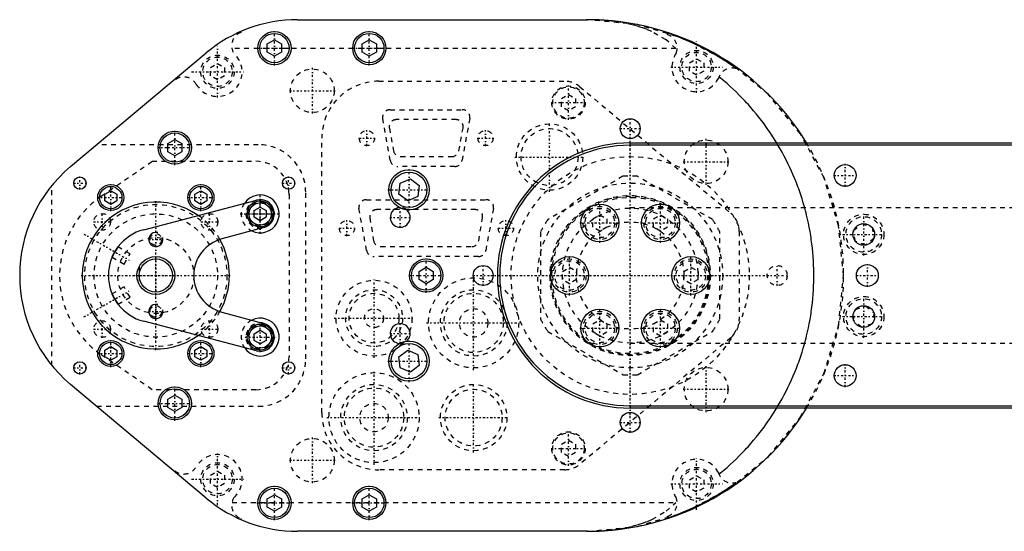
# Model space of a CAD drawing. Extents: x -254 to 209, y -54 to 54.
# Tile 1 of 2: x -254 to -46, y -54 to 54. Entities that reach past the tile are written whole.
import ezdxf

# ---------------------------------------------------------------- set-up
doc = ezdxf.new("R2010")
doc.units = 0
doc.linetypes.add('CENTER', pattern=[1.5, 0.45, -0.5, 0.05, -0.5])
doc.linetypes.add('DASHED', pattern=[2, 1, -1])
for name, color, linetype in [('AM_0', 7, 'CONTINUOUS'), ('AM_10', 7, 'CONTINUOUS'), ('AM_3', 7, 'DASHED'), ('AM_7', 7, 'CENTER')]:
    doc.layers.add(name, color=color, linetype=linetype)

msp = doc.modelspace()

# ---------------------------------------------------------------- linework, layer by layer
at = {"layer": 'AM_0', "color": 7, "linetype": 'CONTINUOUS'}
for p, q in [((-195.1, 54), (-134, 54)), ((-201.5, 48.87), (-200, 49.73)), ((-201.5, 47.13), (-201.5, 48.87)), ((-200, 49.73), (-198.5, 48.87)), ((-198.5, 48.87), (-198.5, 47.13)), ((-181.5, 48.87), (-180, 49.73)), ((-181.5, 47.13), (-181.5, 48.87)), ((-180, 49.73), (-178.5, 48.87)), ((-178.5, 48.87), (-178.5, 47.13)), ((-242.98, 22.98), (-214.38, 46.98)), ((-200, 46.27), (-201.5, 47.13)), ((-198.5, 47.13), (-200, 46.27)), ((-180, 46.27), (-181.5, 47.13)), ((-178.5, 47.13), (-180, 46.27)), ((-222.5, 27.87), (-221, 28.73)), ((-222.5, 26.13), (-222.5, 27.87)), ((-221, 28.73), (-219.5, 27.87)), ((-219.5, 27.87), (-219.5, 26.13)), ((-125, 28), (-30.63, 28)), ((-125, 27.5), (-125, 28)), ((-31.08, 27.5), (-125, 27.5)), ((-221, 25.27), (-222.5, 26.13)), ((-219.5, 26.13), (-221, 25.27)), ((-173.74, 17.18), (-173.46, 19.47)), ((-173.46, 19.47), (-171.33, 20.37)), ((-171.33, 20.37), (-169.49, 18.98)), ((-169.49, 18.98), (-169.77, 16.69)), ((-235.75, 17.18), (-234.5, 17.9)), ((-235.75, 15.73), (-235.75, 17.18)), ((-234.5, 17.9), (-233.25, 17.18)), ((-233.25, 17.18), (-233.25, 15.73)), ((-216.75, 17.18), (-215.5, 17.9)), ((-216.75, 15.73), (-216.75, 17.18)), ((-215.5, 17.9), (-214.25, 17.18)), ((-214.25, 17.18), (-214.25, 15.73)), ((-171.9, 15.79), (-173.74, 17.18)), ((-169.77, 16.69), (-171.9, 15.79)), ((-234.5, 15.01), (-235.75, 15.73)), ((-233.25, 15.73), (-234.5, 15.01)), ((-227.53, 9.67), (-203.76, 15.9)), ((-215.5, 15.01), (-216.75, 15.73)), ((-214.25, 15.73), (-215.5, 15.01)), ((-204.25, 13.72), (-203, 14.44)), ((-204.25, 12.28), (-204.25, 13.72)), ((-203, 14.44), (-201.75, 13.72)), ((-201.75, 13.72), (-201.75, 12.28)), ((-203, 11.56), (-204.25, 12.28)), ((-201.75, 12.28), (-203, 11.56)), ((-202.22, 10.1), (-211.07, 7.73)), ((-169.5, 0.87), (-168, 1.73)), ((-169.5, -0.87), (-169.5, 0.87)), ((-168, 1.73), (-166.5, 0.87)), ((-166.5, 0.87), (-166.5, -0.87)), ((-168, -1.73), (-169.5, -0.87)), ((-166.5, -0.87), (-168, -1.73)), ((-232.97, -6.04), (-233.02, -5.97)), ((-211.07, -7.73), (-202.22, -10.1)), ((-203.76, -15.9), (-227.53, -9.67)), ((-204.25, -12.28), (-203, -11.56)), ((-204.25, -13.72), (-204.25, -12.28)), ((-203, -11.56), (-201.75, -12.28)), ((-201.75, -12.28), (-201.75, -13.72)), ((-203, -14.44), (-204.25, -13.72)), ((-201.75, -13.72), (-203, -14.44)), ((-235.75, -15.73), (-234.5, -15.01)), ((-235.75, -17.18), (-235.75, -15.73)), ((-234.5, -15.01), (-233.25, -15.73)), ((-233.25, -15.73), (-233.25, -17.18)), ((-216.75, -15.73), (-215.5, -15.01)), ((-216.75, -17.18), (-216.75, -15.73)), ((-215.5, -15.01), (-214.25, -15.73)), ((-214.25, -15.73), (-214.25, -17.18)), ((-173.74, -17.18), (-171.9, -15.79)), ((-171.9, -15.79), (-169.77, -16.69)), ((-234.5, -17.9), (-235.75, -17.18)), ((-233.25, -17.18), (-234.5, -17.9)), ((-215.5, -17.9), (-216.75, -17.18)), ((-214.25, -17.18), (-215.5, -17.9)), ((-173.46, -19.47), (-173.74, -17.18)), ((-169.77, -16.69), (-169.49, -18.98)), ((-171.33, -20.37), (-173.46, -19.47)), ((-169.49, -18.98), (-171.33, -20.37)), ((-214.38, -46.98), (-242.98, -22.98)), ((-222.5, -26.13), (-221, -25.27)), ((-222.5, -27.87), (-222.5, -26.13)), ((-221, -25.27), (-219.5, -26.13)), ((-219.5, -26.13), (-219.5, -27.87)), ((-221, -28.73), (-222.5, -27.87)), ((-219.5, -27.87), (-221, -28.73)), ((-125, -27.5), (-31.08, -27.5)), ((-125, -27.5), (-125, -28)), ((-30.63, -28), (-125, -28)), ((-201.5, -47.13), (-200, -46.27)), ((-201.5, -48.87), (-201.5, -47.13)), ((-200, -46.27), (-198.5, -47.13)), ((-198.5, -47.13), (-198.5, -48.87)), ((-181.5, -47.13), (-180, -46.27)), ((-181.5, -48.87), (-181.5, -47.13)), ((-180, -46.27), (-178.5, -47.13)), ((-178.5, -47.13), (-178.5, -48.87)), ((-200, -49.73), (-201.5, -48.87)), ((-198.5, -48.87), (-200, -49.73)), ((-180, -49.73), (-181.5, -48.87)), ((-178.5, -48.87), (-180, -49.73)), ((-134, -54), (-195.1, -54))]:
    msp.add_line(p, q, dxfattribs=at)
for points in [[(-234.22, 3.88, 0), (-234.22, 3.88, 0), (-234.22, 3.88, 0), (-234.22, 3.88, 0), (-234.22, 3.88, 0), (-234.21, 3.88, 0), (-234.21, 3.89, 0), (-234.21, 3.89, 0), (-234.21, 3.9, 0), (-234.21, 3.91, 0), (-234.2, 3.91, 0), (-234.2, 3.92, 0), (-234.2, 3.92, 0), (-234.19, 3.93, 0), (-234.19, 3.94, 0), (-234.19, 3.95, 0), (-234.18, 3.97, 0), (-234.17, 3.98, 0), (-234.17, 3.99, 0), (-234.17, 3.99, 0), (-234.16, 4.01, 0), (-234.15, 4.03, 0), (-234.15, 4.03, 0), (-234.15, 4.04, 0), (-234.14, 4.06, 0), (-234.13, 4.08, 0), (-234.13, 4.09, 0), (-234.12, 4.1, 0), (-234.11, 4.12, 0), (-234.1, 4.14, 0), (-234.09, 4.16, 0), (-234.08, 4.18, 0), (-234.07, 4.2, 0), (-234.07, 4.21, 0), (-234.06, 4.23, 0), (-234.05, 4.25, 0), (-234.04, 4.27, 0), (-234.03, 4.3, 0), (-234.02, 4.32, 0), (-234, 4.35, 0), (-234, 4.36, 0), (-233.99, 4.38, 0), (-233.98, 4.4, 0), (-233.96, 4.43, 0), (-233.95, 4.46, 0), (-233.94, 4.49, 0), (-233.92, 4.52, 0), (-233.91, 4.53, 0), (-233.91, 4.55, 0), (-233.89, 4.58, 0), (-233.87, 4.61, 0), (-233.86, 4.64, 0), (-233.84, 4.67, 0), (-233.82, 4.7, 0), (-233.82, 4.72, 0), (-233.81, 4.74, 0), (-233.79, 4.77, 0), (-233.77, 4.8, 0), (-233.76, 4.83, 0), (-233.74, 4.86, 0), (-233.72, 4.89, 0), (-233.71, 4.91, 0), (-233.7, 4.92, 0), (-233.69, 4.95, 0), (-233.67, 4.98, 0), (-233.66, 5, 0), (-233.65, 5.02, 0), (-233.63, 5.05, 0), (-233.62, 5.08, 0), (-233.61, 5.09, 0), (-233.6, 5.11, 0), (-233.58, 5.14, 0), (-233.56, 5.17, 0), (-233.54, 5.2, 0), (-233.52, 5.23, 0), (-233.5, 5.26, 0), (-233.5, 5.28, 0), (-233.49, 5.29, 0), (-233.47, 5.32, 0), (-233.45, 5.35, 0), (-233.43, 5.38, 0), (-233.41, 5.41, 0), (-233.39, 5.44, 0), (-233.38, 5.45, 0), (-233.37, 5.47, 0), (-233.36, 5.49, 0), (-233.34, 5.52, 0), (-233.32, 5.55, 0), (-233.3, 5.57, 0), (-233.29, 5.6, 0), (-233.28, 5.61, 0), (-233.27, 5.62, 0), (-233.25, 5.65, 0), (-233.24, 5.67, 0), (-233.22, 5.69, 0), (-233.21, 5.71, 0), (-233.19, 5.74, 0), (-233.18, 5.75, 0), (-233.18, 5.76, 0), (-233.16, 5.78, 0), (-233.15, 5.8, 0), (-233.14, 5.81, 0), (-233.12, 5.83, 0), (-233.11, 5.85, 0), (-233.1, 5.86, 0), (-233.1, 5.87, 0), (-233.09, 5.88, 0), (-233.07, 5.9, 0), (-233.07, 5.91, 0), (-233.06, 5.91, 0), (-233.05, 5.93, 0), (-233.04, 5.94, 0), (-233.04, 5.95, 0), (-233.03, 5.95, 0), (-233.02, 5.97, 0), (-233.02, 5.98, 0), (-233.01, 5.99, 0), (-233, 6, 0), (-233, 6.01, 0), (-232.99, 6.01, 0), (-232.99, 6.01, 0), (-232.98, 6.02, 0), (-232.98, 6.03, 0), (-232.98, 6.03, 0), (-232.97, 6.04, 0), (-232.97, 6.04, 0), (-232.97, 6.04, 0), (-232.97, 6.04, 0), (-232.97, 6.04, 0), (-232.97, 6.04, 0), (-232.97, 6.04, 0)], [(-233.18, -5.75, 0), (-233.19, -5.74, 0), (-233.2, -5.72, 0), (-233.21, -5.71, 0), (-233.22, -5.7, 0), (-233.22, -5.69, 0), (-233.24, -5.67, 0), (-233.25, -5.66, 0), (-233.26, -5.64, 0), (-233.27, -5.62, 0), (-233.28, -5.6, 0), (-233.29, -5.59, 0), (-233.3, -5.58, 0), (-233.31, -5.56, 0), (-233.32, -5.54, 0), (-233.34, -5.52, 0), (-233.35, -5.5, 0), (-233.36, -5.48, 0), (-233.37, -5.47, 0), (-233.38, -5.46, 0), (-233.39, -5.44, 0), (-233.4, -5.42, 0), (-233.41, -5.41, 0), (-233.42, -5.4, 0), (-233.43, -5.38, 0), (-233.45, -5.35, 0), (-233.45, -5.34, 0), (-233.46, -5.33, 0), (-233.47, -5.31, 0), (-233.49, -5.29, 0), (-233.5, -5.26, 0), (-233.52, -5.24, 0), (-233.53, -5.22, 0), (-233.54, -5.21, 0), (-233.54, -5.2, 0), (-233.56, -5.17, 0), (-233.57, -5.15, 0), (-233.59, -5.13, 0), (-233.6, -5.1, 0), (-233.61, -5.08, 0), (-233.62, -5.07, 0), (-233.63, -5.06, 0), (-233.64, -5.03, 0), (-233.65, -5.01, 0), (-233.67, -4.99, 0), (-233.68, -4.97, 0), (-233.69, -4.94, 0), (-233.7, -4.93, 0), (-233.71, -4.92, 0), (-233.72, -4.9, 0), (-233.73, -4.87, 0), (-233.75, -4.85, 0), (-233.76, -4.83, 0), (-233.77, -4.8, 0), (-233.78, -4.79, 0), (-233.78, -4.78, 0), (-233.8, -4.75, 0), (-233.81, -4.73, 0), (-233.82, -4.71, 0), (-233.84, -4.68, 0), (-233.85, -4.66, 0), (-233.85, -4.65, 0), (-233.86, -4.64, 0), (-233.87, -4.61, 0), (-233.88, -4.59, 0), (-233.89, -4.58, 0), (-233.9, -4.57, 0), (-233.91, -4.55, 0), (-233.92, -4.52, 0), (-233.92, -4.51, 0), (-233.93, -4.5, 0), (-233.94, -4.48, 0), (-233.95, -4.46, 0), (-233.96, -4.44, 0), (-233.97, -4.41, 0), (-233.98, -4.39, 0), (-233.99, -4.38, 0), (-233.99, -4.37, 0), (-234, -4.35, 0), (-234.01, -4.33, 0), (-234.02, -4.31, 0), (-234.03, -4.3, 0), (-234.04, -4.28, 0), (-234.04, -4.27, 0), (-234.05, -4.26, 0), (-234.06, -4.24, 0), (-234.06, -4.22, 0), (-234.07, -4.21, 0), (-234.08, -4.19, 0), (-234.09, -4.17, 0), (-234.09, -4.17, 0), (-234.09, -4.16, 0), (-234.1, -4.14, 0), (-234.11, -4.13, 0), (-234.12, -4.11, 0), (-234.12, -4.1, 0), (-234.13, -4.08, 0), (-234.13, -4.07, 0), (-234.14, -4.07, 0), (-234.14, -4.05, 0), (-234.15, -4.04, 0), (-234.15, -4.03, 0), (-234.16, -4.02, 0), (-234.16, -4, 0), (-234.17, -4, 0), (-234.17, -3.99, 0), (-234.17, -3.98, 0), (-234.18, -3.97, 0), (-234.18, -3.97, 0), (-234.18, -3.96, 0), (-234.19, -3.95, 0), (-234.19, -3.94, 0), (-234.19, -3.94, 0), (-234.19, -3.94, 0), (-234.2, -3.93, 0), (-234.2, -3.92, 0), (-234.2, -3.91, 0), (-234.2, -3.91, 0), (-234.21, -3.9, 0), (-234.21, -3.9, 0), (-234.21, -3.9, 0), (-234.21, -3.89, 0), (-234.21, -3.89, 0), (-234.21, -3.89, 0), (-234.22, -3.88, 0), (-234.22, -3.88, 0), (-234.22, -3.88, 0), (-234.22, -3.88, 0), (-234.22, -3.88, 0), (-234.22, -3.88, 0), (-234.22, -3.88, 0)]]:
    msp.add_polyline3d(points, dxfattribs=at)
for centre, radius in [((-200, 48), 3.5), ((-200, 48), 3.1), ((-180, 48), 3.5), ((-180, 48), 3.1), ((-125, 31), 2.1), ((-221, 27), 3.5), ((-221, 27), 3.1), ((-79.68, 21.13), 2.3), ((-241, 19.5), 1.3), ((-197, 19.5), 1.3), ((-171.62, 18.08), 4.25), ((-171.62, 18.08), 3.75), ((-234.5, 16.45), 2.75), ((-234.5, 16.45), 2.35), ((-215.5, 16.45), 2.75), ((-215.5, 16.45), 2.35), ((-203, 13), 2.75), ((-203, 13), 2.35), ((-131.4, 11.09), 4), ((-118.6, 11.09), 4), ((-75.76, 8.68), 2.3), ((-225, 0), 4), ((-225, 0), 3.5), ((-168, 0), 3.5), ((-168, 0), 3.1), ((-156, 0), 2.1), ((-137.8, 0), 4), ((-112.2, 0), 4), ((-75, 0), 2.3), ((-131.4, -11.09), 4), ((-118.6, -11.09), 4), ((-75.76, -8.68), 2.3), ((-203, -13), 2.75), ((-203, -13), 2.35), ((-234.5, -16.45), 2.75), ((-234.5, -16.45), 2.35), ((-215.5, -16.45), 2.75), ((-215.5, -16.45), 2.35), ((-171.62, -18.08), 4.25), ((-171.62, -18.08), 3.75), ((-241, -19.5), 1.3), ((-197, -19.5), 1.3), ((-79.68, -21.13), 2.3), ((-221, -27), 3.5), ((-221, -27), 3.1), ((-125, -31), 2.1), ((-200, -48), 3.5), ((-200, -48), 3.1), ((-180, -48), 3.5), ((-180, -48), 3.1)]:
    msp.add_circle(centre, radius, dxfattribs=at)
for centre, radius, start, end in [((-195.1, 24), 30, 90, 130.0021), ((-134, 0), 54, 31.2329, 90), ((-125, 0), 28, 90, 270), ((-125, 0), 27.5, 90, 270), ((-223.7, 0), 30, 130.0021, 229.9979), ((-203, 13), 4, 243.6162, 146.0905), ((-225, 0), 15.5, 54.8587, 305.1413), ((-203, 13), 3, 285.0258, 104.6809), ((-173.47, 12.27), 2.1, 95.2161, 49.3839), ((-225, 0), 10, 104.6809, 255.3191), ((-209, 0), 8, 105.0258, 254.9742), ((-225, 0), 15.5, 330.6301, 29.3699), ((-203, -13), 4, 213.9095, 116.3838), ((-203, -13), 3, 255.3191, 74.9742), ((-173.47, -12.27), 2.1, 310.6161, 264.7839), ((-134, 0), 54, 270, 328.7671), ((-195.1, -24), 30, 229.9979, 270)]:
    msp.add_arc(centre, radius, start, end, dxfattribs=at)
at = {"layer": 'AM_10', "color": 7, "linetype": 'CONTINUOUS'}
for centre in [(-225, 7.6), (-225, -7.6)]:
    msp.add_arc(centre, 1.5, 75, 15, dxfattribs=at)
at = {"layer": 'AM_3', "color": 6, "linetype": 'DASHED'}
for p, q in [((-207.1, 51.5), (-207.1, 51.29)), ((-117.1, 50.83), (-117.1, 51.15)), ((-115.36, 47.9), (-208.94, 47.9)), ((-112.5, 44.87), (-111, 45.73)), ((-111, 45.73), (-109.5, 44.87)), ((-213.5, 43.87), (-212, 44.73)), ((-213.5, 42.13), (-213.5, 43.87)), ((-212, 44.73), (-210.5, 43.87)), ((-210.5, 43.87), (-210.5, 42.13)), ((-112.5, 43.13), (-112.5, 44.87)), ((-109.5, 44.87), (-109.5, 43.13)), ((-212, 41.27), (-213.5, 42.13)), ((-210.5, 42.13), (-212, 41.27)), ((-111, 42.27), (-112.5, 43.13)), ((-109.5, 43.13), (-111, 42.27)), ((-221, 41.22), (-221, 41.43)), ((-178, 41), (-138.8, 41)), ((-135.58, 39.83), (-103.78, 13.13)), ((-139.5, 37.37), (-138, 38.23)), ((-139.5, 35.63), (-139.5, 37.37)), ((-138, 38.23), (-136.5, 37.37)), ((-136.5, 37.37), (-136.5, 35.63)), ((-138, 34.77), (-139.5, 35.63)), ((-136.5, 35.63), (-138, 34.77)), ((-175.6, 35), (-160.4, 35)), ((-175.57, 24.31), (-177.17, 33.11)), ((-161.7, 32.9), (-174.3, 32.9)), ((-158.83, 33.11), (-160.43, 24.31)), ((-175.77, 31.12), (-174.87, 26.32)), ((-161.13, 26.32), (-160.23, 31.12)), ((-203.4, 27.6), (-237.48, 27.6)), ((-190, -29), (-190, 29)), ((-173.4, 25.1), (-162.6, 25.1)), ((-236.52, 16.72), (-225.8, 24.1)), ((-225.8, 24.1), (-203.9, 24.1)), ((-162, 23), (-174, 23)), ((-126.52, 20.94), (-142.38, 11.79)), ((-107.62, 11.79), (-123.48, 20.94)), ((-246.9, -19.02), (-246.9, 19.02)), ((-196.9, 17.1), (-196.9, -17.1)), ((-193.4, -17.6), (-193.4, 17.6)), ((-180.6, 16), (-155.4, 16)), ((-180.57, 5.31), (-182.17, 14.11)), ((-157.6, 13.9), (-178.4, 13.9)), ((-153.83, 14.11), (-155.43, 5.31)), ((-132.9, 11.95), (-131.4, 12.82)), ((-131.4, 12.82), (-129.9, 11.95)), ((10, 14.25), (-125, 14.25)), ((-120.1, 11.95), (-118.6, 12.82)), ((-118.6, 12.82), (-117.1, 11.95)), ((-179.88, 12.15), (-179.08, 7.35)), ((-156.92, 7.35), (-156.12, 12.15)), ((-132.9, 10.22), (-132.9, 11.95)), ((-129.9, 11.95), (-129.9, 10.22)), ((-120.1, 10.22), (-120.1, 11.95)), ((-117.1, 11.95), (-117.1, 10.22)), ((-77.93, 9.47), (-76.16, 10.96)), ((-76.16, 10.96), (-73.99, 10.17)), ((-143.9, 9.15), (-143.9, -9.15)), ((-131.4, 9.35), (-132.9, 10.22)), ((-129.9, 10.22), (-131.4, 9.35)), ((-118.6, 9.35), (-120.1, 10.22)), ((-117.1, 10.22), (-118.6, 9.35)), ((-106.1, -9.15), (-106.1, 9.15)), ((-102, 9.3), (-102, -9.3)), ((-77.53, 7.2), (-77.93, 9.47)), ((-73.99, 10.17), (-73.59, 7.89)), ((-75.36, 6.41), (-77.53, 7.2)), ((-73.59, 7.89), (-75.36, 6.41)), ((-234.18, 3.97), (-234.07, 4.21)), ((-230.44, 4.58), (-232.97, 6.04)), ((-231.69, 2.42), (-230.44, 4.58)), ((-177.6, 6.1), (-158.4, 6.1)), ((-234.22, 3.88), (-234.18, 3.97)), ((-234.22, 3.88), (-231.69, 2.42)), ((-157, 4), (-179, 4)), ((-228.5, 1.94), (-228.5, -1.94)), ((-139.3, 0.87), (-137.8, 1.73)), ((-139.3, -0.87), (-139.3, 0.87)), ((-137.8, 1.73), (-136.3, 0.87)), ((-136.3, 0.87), (-136.3, -0.87)), ((-113.7, 0.87), (-112.2, 1.73)), ((-113.7, -0.87), (-113.7, 0.87)), ((-112.2, 1.73), (-110.7, 0.87)), ((-110.7, 0.87), (-110.7, -0.87)), ((-137.8, -1.73), (-139.3, -0.87)), ((-136.3, -0.87), (-137.8, -1.73)), ((-112.2, -1.73), (-113.7, -0.87)), ((-110.7, -0.87), (-112.2, -1.73)), ((-231.69, -2.42), (-234.22, -3.88)), ((-234.18, -3.97), (-234.22, -3.88)), ((-234.07, -4.21), (-234.18, -3.97)), ((-230.44, -4.58), (-231.69, -2.42)), ((-233.02, -5.97), (-233.18, -5.75)), ((-232.97, -6.04), (-230.44, -4.58)), ((-77.93, -9.47), (-77.53, -7.2)), ((-77.53, -7.2), (-75.36, -6.41)), ((-75.36, -6.41), (-73.59, -7.89)), ((-73.59, -7.89), (-73.99, -10.17)), ((-132.9, -10.22), (-131.4, -9.35)), ((-132.9, -11.95), (-132.9, -10.22)), ((-131.4, -9.35), (-129.9, -10.22)), ((-129.9, -10.22), (-129.9, -11.95)), ((-120.1, -10.22), (-118.6, -9.35)), ((-120.1, -11.95), (-120.1, -10.22)), ((-118.6, -9.35), (-117.1, -10.22)), ((-117.1, -10.22), (-117.1, -11.95)), ((-76.16, -10.96), (-77.93, -9.47)), ((-73.99, -10.17), (-76.16, -10.96)), ((-142.38, -11.79), (-126.52, -20.94)), ((-131.4, -12.82), (-132.9, -11.95)), ((-129.9, -11.95), (-131.4, -12.82)), ((-123.48, -20.94), (-107.62, -11.79)), ((-118.6, -12.82), (-120.1, -11.95)), ((-117.1, -11.95), (-118.6, -12.82)), ((-103.78, -13.13), (-135.58, -39.83)), ((-125, -14.25), (10, -14.25)), ((-225.8, -24.1), (-236.52, -16.72)), ((-203.9, -24.1), (-225.8, -24.1)), ((-237.48, -27.6), (-203.4, -27.6)), ((-139.5, -35.63), (-138, -34.77)), ((-138, -34.77), (-136.5, -35.63)), ((-139.5, -37.37), (-139.5, -35.63)), ((-136.5, -35.63), (-136.5, -37.37)), ((-138, -38.23), (-139.5, -37.37)), ((-136.5, -37.37), (-138, -38.23)), ((-221, -41.43), (-221, -41.22)), ((-213.5, -42.13), (-212, -41.27)), ((-212, -41.27), (-210.5, -42.13)), ((-138.8, -41), (-178, -41)), ((-213.5, -43.87), (-213.5, -42.13)), ((-210.5, -42.13), (-210.5, -43.87)), ((-112.5, -43.13), (-111, -42.27)), ((-112.5, -44.87), (-112.5, -43.13)), ((-111, -42.27), (-109.5, -43.13)), ((-109.5, -43.13), (-109.5, -44.87)), ((-212, -44.73), (-213.5, -43.87)), ((-210.5, -43.87), (-212, -44.73)), ((-111, -45.73), (-112.5, -44.87)), ((-109.5, -44.87), (-111, -45.73)), ((-208.94, -47.9), (-115.36, -47.9)), ((-207.1, -51.29), (-207.1, -51.5)), ((-117.1, -51.15), (-117.1, -50.83))]:
    msp.add_line(p, q, dxfattribs=at)
msp.add_lwpolyline([(-134, -54), (-123.47, -52.96), (-113.35, -49.89), (-104.02, -44.9), (-95.84, -38.18), (-89.13, -30), (-84.14, -20.66), (-81.07, -10.53), (-80.03, 0), (-81.07, 10.53), (-84.14, 20.66), (-89.13, 30), (-95.84, 38.18), (-104.02, 44.9), (-113.35, 49.89), (-123.47, 52.96), (-134, 54)], dxfattribs=at)
for points in [[(-115.36, 47.9, 0), (-117.43, 49.74, 0), (-120.42, 51.48, 0), (-121.38, 51.9, 0), (-122.39, 52.28, 0), (-122.91, 52.45, 0), (-123.45, 52.62, 0), (-124.55, 52.92, 0), (-125.7, 53.19, 0), (-126.89, 53.42, 0), (-128.13, 53.61, 0), (-128.87, 53.71, 0), (-129.08, 53.73, 0), (-129.3, 53.75, 0), (-129.41, 53.76, 0), (-129.52, 53.78, 0), (-129.73, 53.8, 0), (-129.95, 53.82, 0), (-130.06, 53.83, 0), (-130.17, 53.84, 0), (-130.4, 53.85, 0), (-130.62, 53.87, 0), (-130.73, 53.88, 0), (-130.84, 53.89, 0), (-131.07, 53.9, 0), (-131.29, 53.92, 0), (-131.52, 53.93, 0), (-131.75, 53.94, 0), (-131.98, 53.95, 0), (-132.09, 53.96, 0), (-132.21, 53.96, 0), (-132.44, 53.97, 0), (-132.57, 53.97, 0), (-132.61, 53.98, 0), (-132.65, 53.98, 0), (-132.67, 53.98, 0), (-132.69, 53.98, 0), (-132.73, 53.98, 0), (-132.77, 53.98, 0), (-132.81, 53.98, 0), (-132.85, 53.98, 0), (-132.89, 53.98, 0), (-132.9, 53.98, 0), (-132.92, 53.98, 0), (-132.96, 53.99, 0), (-133, 53.99, 0), (-133.04, 53.99, 0), (-133.08, 53.99, 0), (-133.12, 53.99, 0), (-133.14, 53.99, 0), (-133.16, 53.99, 0), (-133.2, 53.99, 0), (-133.24, 53.99, 0), (-133.28, 53.99, 0), (-133.32, 53.99, 0), (-133.36, 53.99, 0), (-133.38, 53.99, 0), (-133.4, 53.99, 0), (-133.43, 53.99, 0), (-133.47, 53.99, 0), (-133.49, 54, 0), (-133.51, 54, 0), (-133.55, 54, 0), (-133.59, 54, 0), (-133.61, 54, 0), (-133.63, 54, 0), (-133.67, 54, 0), (-133.71, 54, 0), (-133.75, 54, 0), (-133.79, 54, 0), (-133.83, 54, 0), (-133.85, 54, 0), (-133.87, 54, 0), (-133.91, 54, 0), (-133.95, 54, 0), (-133.99, 54, 0), (-134.03, 54, 0), (-134.07, 54, 0), (-134.09, 54, 0), (-134.11, 54, 0), (-134.15, 54, 0), (-134.19, 54, 0), (-134.21, 54, 0)], [(-102.64, 43.67, 0), (-103.01, 43.94, 0), (-103.75, 44.46, 0), (-104.51, 44.97, 0), (-104.88, 45.22, 0), (-105.27, 45.47, 0), (-106.03, 45.95, 0), (-106.81, 46.42, 0), (-107.59, 46.88, 0), (-108.39, 47.32, 0), (-109.19, 47.75, 0), (-109.59, 47.96, 0), (-109.99, 48.17, 0), (-110.81, 48.57, 0), (-111.63, 48.96, 0), (-112.45, 49.34, 0), (-113.28, 49.7, 0), (-114.12, 50.05, 0), (-114.54, 50.21, 0), (-114.97, 50.38, 0), (-115.82, 50.7, 0), (-116.67, 51, 0), (-117.1, 51.15, 0)], [(-106.28, -41.94, 0), (-105.93, -41.66, 0), (-105.25, -41.09, 0), (-104.58, -40.5, 0), (-104.24, -40.21, 0), (-103.91, -39.91, 0), (-103.26, -39.3, 0), (-102.62, -38.69, 0), (-101.99, -38.06, 0), (-101.36, -37.43, 0), (-100.75, -36.78, 0), (-100.45, -36.45, 0), (-100.15, -36.13, 0), (-99.56, -35.46, 0), (-98.98, -34.78, 0), (-98.42, -34.1, 0), (-97.86, -33.41, 0), (-97.32, -32.7, 0), (-97.05, -32.35, 0), (-96.78, -31.99, 0), (-96.26, -31.27, 0), (-95.75, -30.54, 0), (-95.5, -30.17, 0), (-95.25, -29.8, 0), (-94.77, -29.06, 0), (-94.3, -28.3, 0), (-94.07, -27.92, 0), (-93.84, -27.54, 0), (-93.39, -26.77, 0), (-92.95, -26, 0), (-92.53, -25.21, 0), (-92.12, -24.42, 0), (-91.73, -23.63, 0), (-91.53, -23.23, 0), (-91.35, -22.83, 0), (-90.98, -22.02, 0), (-90.62, -21.2, 0), (-90.28, -20.38, 0), (-89.95, -19.55, 0), (-89.63, -18.72, 0), (-89.48, -18.31, 0), (-89.33, -17.89, 0), (-89.04, -17.04, 0), (-88.77, -16.2, 0), (-88.51, -15.35, 0), (-88.26, -14.49, 0), (-88.03, -13.64, 0), (-87.92, -13.2, 0), (-87.81, -12.77, 0), (-87.61, -11.91, 0), (-87.42, -11.04, 0), (-87.25, -10.17, 0), (-87.09, -9.29, 0), (-86.94, -8.41, 0), (-86.87, -7.97, 0), (-86.81, -7.53, 0), (-86.69, -6.65, 0), (-86.59, -5.77, 0), (-86.5, -4.88, 0), (-86.43, -4, 0), (-86.37, -3.11, 0), (-86.35, -2.67, 0), (-86.33, -2.22, 0), (-86.3, -1.33, 0), (-86.28, -0.44, 0), (-86.28, 0, 0), (-86.28, 0.44, 0), (-86.3, 1.33, 0), (-86.33, 2.22, 0), (-86.35, 2.67, 0), (-86.37, 3.11, 0), (-86.43, 4, 0), (-86.5, 4.88, 0), (-86.59, 5.77, 0), (-86.69, 6.65, 0), (-86.81, 7.53, 0), (-86.87, 7.97, 0), (-86.94, 8.41, 0), (-87.09, 9.29, 0), (-87.25, 10.17, 0), (-87.42, 11.04, 0), (-87.61, 11.91, 0), (-87.81, 12.77, 0), (-87.92, 13.2, 0), (-88.03, 13.64, 0), (-88.26, 14.49, 0), (-88.51, 15.35, 0), (-88.77, 16.2, 0), (-89.04, 17.04, 0), (-89.33, 17.89, 0), (-89.48, 18.31, 0), (-89.63, 18.72, 0), (-89.95, 19.55, 0), (-90.28, 20.38, 0), (-90.62, 21.2, 0), (-90.98, 22.02, 0), (-91.35, 22.83, 0), (-91.53, 23.23, 0), (-91.73, 23.63, 0), (-92.12, 24.42, 0), (-92.53, 25.21, 0), (-92.95, 26, 0), (-93.39, 26.77, 0), (-93.84, 27.54, 0), (-94.07, 27.92, 0), (-94.3, 28.3, 0), (-94.77, 29.06, 0), (-95.25, 29.8, 0), (-95.5, 30.17, 0), (-95.75, 30.54, 0), (-96.26, 31.27, 0), (-96.78, 31.99, 0), (-97.05, 32.35, 0), (-97.32, 32.7, 0), (-97.86, 33.41, 0), (-98.42, 34.1, 0), (-98.98, 34.78, 0), (-99.56, 35.46, 0), (-100.15, 36.13, 0), (-100.45, 36.45, 0), (-100.75, 36.78, 0), (-101.36, 37.43, 0), (-101.99, 38.06, 0), (-102.62, 38.69, 0), (-103.26, 39.3, 0), (-103.91, 39.91, 0), (-104.24, 40.21, 0), (-104.58, 40.5, 0), (-105.25, 41.09, 0), (-105.93, 41.66, 0), (-106.28, 41.94, 0)], [(-234.07, 4.21, 0), (-234.06, 4.22, 0), (-234.06, 4.24, 0), (-234.05, 4.26, 0), (-234.04, 4.27, 0), (-234.04, 4.28, 0), (-234.03, 4.3, 0), (-234.02, 4.31, 0), (-234.01, 4.33, 0), (-234, 4.35, 0), (-233.99, 4.37, 0), (-233.99, 4.38, 0), (-233.98, 4.39, 0), (-233.97, 4.41, 0), (-233.96, 4.44, 0), (-233.95, 4.46, 0), (-233.94, 4.48, 0), (-233.93, 4.5, 0), (-233.92, 4.51, 0), (-233.92, 4.52, 0), (-233.91, 4.55, 0), (-233.9, 4.57, 0), (-233.89, 4.58, 0)], [(-233.89, 4.58, 0), (-233.88, 4.59, 0), (-233.87, 4.61, 0), (-233.86, 4.64, 0), (-233.85, 4.65, 0), (-233.85, 4.66, 0), (-233.84, 4.68, 0), (-233.82, 4.71, 0), (-233.81, 4.73, 0), (-233.8, 4.75, 0), (-233.78, 4.78, 0), (-233.78, 4.79, 0), (-233.77, 4.8, 0), (-233.76, 4.83, 0), (-233.75, 4.85, 0), (-233.73, 4.87, 0), (-233.72, 4.9, 0), (-233.71, 4.92, 0), (-233.7, 4.93, 0), (-233.69, 4.94, 0), (-233.68, 4.97, 0), (-233.67, 4.99, 0), (-233.66, 5, 0)], [(-233.66, 5, 0), (-233.65, 5.01, 0), (-233.64, 5.03, 0), (-233.63, 5.06, 0), (-233.62, 5.07, 0), (-233.61, 5.08, 0), (-233.6, 5.1, 0), (-233.59, 5.13, 0), (-233.57, 5.15, 0), (-233.56, 5.17, 0), (-233.54, 5.2, 0), (-233.54, 5.21, 0), (-233.53, 5.22, 0), (-233.52, 5.24, 0), (-233.5, 5.26, 0), (-233.49, 5.29, 0), (-233.47, 5.31, 0), (-233.46, 5.33, 0), (-233.45, 5.34, 0), (-233.45, 5.35, 0), (-233.43, 5.38, 0), (-233.42, 5.4, 0), (-233.41, 5.41, 0)], [(-233.41, 5.41, 0), (-233.4, 5.42, 0), (-233.39, 5.44, 0), (-233.38, 5.46, 0), (-233.37, 5.47, 0), (-233.36, 5.48, 0), (-233.35, 5.5, 0), (-233.34, 5.52, 0), (-233.32, 5.54, 0), (-233.31, 5.56, 0), (-233.3, 5.58, 0), (-233.29, 5.59, 0), (-233.28, 5.6, 0), (-233.27, 5.62, 0), (-233.26, 5.64, 0), (-233.25, 5.66, 0), (-233.24, 5.67, 0), (-233.22, 5.69, 0), (-233.22, 5.7, 0), (-233.21, 5.71, 0), (-233.2, 5.72, 0), (-233.19, 5.74, 0), (-233.18, 5.75, 0)], [(-233.18, 5.75, 0), (-233.17, 5.76, 0), (-233.15, 5.79, 0), (-233.13, 5.82, 0), (-233.12, 5.83, 0), (-233.11, 5.85, 0), (-233.09, 5.87, 0), (-233.08, 5.9, 0), (-233.06, 5.92, 0), (-233.05, 5.94, 0), (-233.03, 5.96, 0), (-233.02, 5.97, 0), (-233.02, 5.97, 0), (-233.01, 5.99, 0), (-233, 6, 0), (-232.99, 6.02, 0), (-232.98, 6.02, 0), (-232.98, 6.03, 0), (-232.97, 6.04, 0), (-232.97, 6.04, 0), (-232.97, 6.04, 0), (-232.97, 6.04, 0), (-232.97, 6.04, 0)], [(-233.89, -4.58, 0), (-233.9, -4.57, 0), (-233.91, -4.55, 0), (-233.92, -4.52, 0), (-233.92, -4.51, 0), (-233.93, -4.5, 0), (-233.94, -4.48, 0), (-233.95, -4.46, 0), (-233.96, -4.44, 0), (-233.97, -4.41, 0), (-233.98, -4.39, 0), (-233.99, -4.38, 0), (-233.99, -4.37, 0), (-234, -4.35, 0), (-234.01, -4.33, 0), (-234.02, -4.31, 0), (-234.03, -4.3, 0), (-234.04, -4.28, 0), (-234.04, -4.27, 0), (-234.05, -4.26, 0), (-234.06, -4.24, 0), (-234.06, -4.22, 0), (-234.07, -4.21, 0)], [(-233.41, -5.41, 0), (-233.42, -5.39, 0), (-233.45, -5.34, 0), (-233.48, -5.3, 0), (-233.5, -5.28, 0), (-233.51, -5.25, 0), (-233.54, -5.21, 0), (-233.57, -5.16, 0), (-233.59, -5.11, 0), (-233.62, -5.07, 0), (-233.65, -5.02, 0), (-233.66, -5, 0), (-233.67, -4.98, 0), (-233.7, -4.93, 0), (-233.73, -4.88, 0), (-233.75, -4.84, 0), (-233.78, -4.79, 0), (-233.8, -4.74, 0), (-233.82, -4.72, 0), (-233.83, -4.7, 0), (-233.85, -4.65, 0), (-233.88, -4.6, 0), (-233.89, -4.58, 0)], [(-233.18, -5.75, 0), (-233.19, -5.74, 0), (-233.2, -5.72, 0), (-233.21, -5.71, 0), (-233.22, -5.7, 0), (-233.22, -5.69, 0), (-233.24, -5.67, 0), (-233.25, -5.66, 0), (-233.26, -5.64, 0), (-233.27, -5.62, 0), (-233.28, -5.6, 0), (-233.29, -5.59, 0), (-233.3, -5.58, 0), (-233.31, -5.56, 0), (-233.32, -5.54, 0), (-233.34, -5.52, 0), (-233.35, -5.5, 0), (-233.36, -5.48, 0), (-233.37, -5.47, 0), (-233.38, -5.46, 0), (-233.39, -5.44, 0), (-233.4, -5.42, 0), (-233.41, -5.41, 0)], [(-117.1, -51.15, 0), (-116.67, -51, 0), (-115.82, -50.7, 0), (-114.97, -50.38, 0), (-114.54, -50.21, 0), (-114.12, -50.05, 0), (-113.28, -49.7, 0), (-112.45, -49.34, 0), (-111.63, -48.96, 0), (-110.81, -48.57, 0), (-109.99, -48.17, 0), (-109.59, -47.96, 0), (-109.19, -47.75, 0), (-108.39, -47.32, 0), (-107.59, -46.88, 0), (-106.81, -46.42, 0), (-106.03, -45.95, 0), (-105.27, -45.47, 0), (-104.88, -45.22, 0), (-104.51, -44.97, 0), (-103.75, -44.46, 0), (-103.01, -43.94, 0), (-102.64, -43.67, 0)], [(-134.21, -54, 0), (-134.19, -54, 0), (-134.15, -54, 0), (-134.11, -54, 0), (-134.09, -54, 0), (-134.07, -54, 0), (-134.03, -54, 0), (-133.99, -54, 0), (-133.95, -54, 0), (-133.91, -54, 0), (-133.87, -54, 0), (-133.85, -54, 0), (-133.83, -54, 0), (-133.79, -54, 0), (-133.75, -54, 0), (-133.71, -54, 0), (-133.67, -54, 0), (-133.63, -54, 0), (-133.61, -54, 0), (-133.59, -54, 0), (-133.55, -54, 0), (-133.51, -54, 0), (-133.49, -54, 0), (-133.47, -53.99, 0), (-133.43, -53.99, 0), (-133.4, -53.99, 0), (-133.38, -53.99, 0), (-133.36, -53.99, 0), (-133.32, -53.99, 0), (-133.28, -53.99, 0), (-133.24, -53.99, 0), (-133.2, -53.99, 0), (-133.16, -53.99, 0), (-133.14, -53.99, 0), (-133.12, -53.99, 0), (-133.08, -53.99, 0), (-133.04, -53.99, 0), (-133, -53.99, 0), (-132.96, -53.99, 0), (-132.92, -53.98, 0), (-132.9, -53.98, 0), (-132.89, -53.98, 0), (-132.85, -53.98, 0), (-132.81, -53.98, 0), (-132.77, -53.98, 0), (-132.73, -53.98, 0), (-132.69, -53.98, 0), (-132.67, -53.98, 0), (-132.65, -53.98, 0), (-132.61, -53.98, 0), (-132.57, -53.97, 0), (-132.54, -53.97, 0), (-132.5, -53.97, 0), (-132.46, -53.97, 0), (-132.44, -53.97, 0), (-132.42, -53.97, 0), (-132.38, -53.97, 0), (-132.34, -53.97, 0), (-132.21, -53.96, 0), (-132.09, -53.96, 0), (-131.98, -53.95, 0), (-131.75, -53.94, 0), (-131.52, -53.93, 0), (-131.29, -53.92, 0), (-131.07, -53.9, 0), (-130.84, -53.89, 0), (-130.73, -53.88, 0), (-130.62, -53.87, 0), (-130.4, -53.85, 0), (-130.17, -53.84, 0), (-130.06, -53.83, 0), (-129.95, -53.82, 0), (-129.73, -53.8, 0), (-129.52, -53.78, 0), (-129.41, -53.76, 0), (-129.3, -53.75, 0), (-129.08, -53.73, 0), (-128.87, -53.71, 0), (-128.13, -53.61, 0), (-126.89, -53.42, 0), (-125.7, -53.19, 0), (-124.55, -52.92, 0), (-123.45, -52.62, 0), (-122.91, -52.45, 0), (-122.39, -52.28, 0), (-121.38, -51.9, 0), (-120.42, -51.48, 0), (-117.43, -49.74, 0), (-115.36, -47.9, 0)]]:
    msp.add_polyline3d(points, dxfattribs=at)
for centre, radius in [((-212, 43), 3.5), ((-212, 43), 3.1), ((-111, 44), 3.5), ((-111, 44), 3.1), ((-192, 39), 4.6), ((-138, 36.5), 3.5), ((-138, 36.5), 3.3), ((-142, 25), 7), ((-180.5, 29), 1.6), ((-155.5, 29), 1.6), ((-142, 25), 6), ((-109, 24), 4.6), ((-125, 0), 25.1), ((-125, 0), 19.5), ((-125, 0), 16.9), ((-125, 0), 16.75), ((-125, 0), 16.75), ((-225, 0), 15), ((-203, 13), 2.5), ((-125, 0), 16.5), ((-131.4, 11.09), 3.5), ((-118.6, 11.09), 3.5), ((-236.31, 11.31), 1.75), ((-225, 0), 13), ((-213.69, 11.31), 1.75), ((-125, 0), 14.25), ((-131.4, 11.09), 3.1), ((-118.6, 11.09), 3.1), ((-75.76, 8.68), 4.25), ((-184.7, 10), 1.6), ((-151.2, 10), 1.6), ((-125, 0), 11.3), ((-75.76, 8.68), 3.75), ((-225, 7.6), 1.23), ((-225, 0), 8), ((-137.8, 0), 3.5), ((-137.8, 0), 3.1), ((-112.2, 0), 3.5), ((-112.2, 0), 3.1), ((-94, 0), 2.1), ((-179, -9), 8), ((-158, -10), 9.5), ((-179, -9), 6), ((-179, -9), 5.25), ((-158, -10), 7), ((-158, -10), 6.25), ((-75.76, -8.68), 4.25), ((-75.76, -8.68), 3.75), ((-225, -7.6), 1.23), ((-179, -9), 2), ((-158, -10), 3), ((-131.4, -11.09), 3.5), ((-131.4, -11.09), 3.1), ((-118.6, -11.09), 3.5), ((-118.6, -11.09), 3.1), ((-236.31, -11.31), 1.75), ((-213.69, -11.31), 1.75), ((-203, -13), 2.5), ((-179, -30), 9.5), ((-109, -24), 4.6), ((-179, -30), 7), ((-179, -30), 6.25), ((-158, -30), 7), ((-158, -30), 6), ((-179, -30), 3), ((-138, -36.5), 3.5), ((-138, -36.5), 3.3), ((-192, -39), 4.6), ((-212, -43), 3.5), ((-212, -43), 3.1), ((-111, -44), 3.5), ((-111, -44), 3.1)]:
    msp.add_circle(centre, radius, dxfattribs=at)
for centre, radius, start, end in [((-206, 48.5), 3, 111.5102, 213.3234), ((-118.1, 48), 3, 339.0109, 70.5288), ((-212, 43), 5.2, 210.7555, 47.7955), ((-111, 44), 5.2, 145.7654, 332.2946), ((-103.5, 40.8), 3, 73.397, 164.8828), ((-219.1, 38.9), 3, 28.7039, 129.2965), ((-178, 29), 12, 90, 180), ((-138.8, 36), 5, 49.9824, 90), ((-175.6, 33.4), 1.6, 90, 190.3048), ((-160.4, 33.4), 1.6, 349.6952, 90), ((-174.3, 31.4), 1.5, 90, 190.6197), ((-161.7, 31.4), 1.5, 349.3803, 90), ((-203.4, 17.6), 10, 0, 90), ((-134, 0), 54, 328.7671, 31.2329), ((-173.4, 26.6), 1.5, 190.6197, 270), ((-162.6, 26.6), 1.5, 270, 349.3803), ((-203.9, 17.1), 7, 0, 90), ((-174, 24.6), 1.6, 190.3048, 270), ((-162, 24.6), 1.6, 270, 349.6952), ((-125, 0), 21, 85.8419, 94.1581), ((-225, 0), 20.3, 124.5642, 235.4358), ((-203, 13), 4, 146.0905, 243.6162), ((-203, 13), 3, 104.6809, 285.0258), ((-180.6, 14.4), 1.6, 90, 190.3048), ((-155.4, 14.4), 1.6, 349.6952, 90), ((-225, 0), 15.5, 29.3699, 54.8587), ((-178.4, 12.4), 1.5, 90, 189.4623), ((-173.47, 12.27), 2.1, 49.3839, 95.2161), ((-157.6, 12.4), 1.5, 350.5377, 90), ((-107, 9.3), 5, 0, 49.9824), ((-125, 0), 21, 145.8419, 154.1581), ((-125, 0), 21, 25.8419, 34.1581), ((-177.6, 7.6), 1.5, 189.4623, 270), ((-158.4, 7.6), 1.5, 270, 350.5377), ((-179, 5.6), 1.6, 190.3048, 270), ((-157, 5.6), 1.6, 270, 349.6952), ((-225, 0), 15.5, 305.1413, 330.6301), ((-203, -13), 4, 116.3838, 213.9095), ((-203, -13), 3, 74.9742, 255.3191), ((-125, 0), 21, 205.8419, 214.1581), ((-125, 0), 21, 325.8419, 334.1581), ((-107, -9.3), 5, 310.0176, 0), ((-173.47, -12.27), 2.1, 264.7839, 310.6161), ((-203.9, -17.1), 7, 270, 0), ((-203.4, -17.6), 10, 270, 0), ((-125, 0), 21, 265.8419, 274.1581), ((-178, -29), 12, 180, 270), ((-212, -43), 5.2, 312.2045, 149.2445), ((-111, -44), 5.2, 27.7054, 214.2346), ((-219.1, -38.9), 3, 230.7035, 331.2961), ((-138.8, -36), 5, 270, 310.0176), ((-103.5, -40.8), 3, 195.1172, 286.603), ((-206, -48.5), 3, 146.6766, 248.4898), ((-118.1, -48), 3, 289.4712, 20.9891)]:
    msp.add_arc(centre, radius, start, end, dxfattribs=at)
at = {"layer": 'AM_7', "color": 4, "linetype": 'CENTER'}
for p, q in [((-200, 44.33), (-200, 51.67)), ((-180, 44.33), (-180, 51.67)), ((-212, 37.54), (-212, 48.46)), ((-203.68, 48), (-196.32, 48)), ((-183.68, 48), (-176.32, 48)), ((-111, 38.54), (-111, 49.46)), ((-192, 34.17), (-192, 43.83)), ((-116.46, 44), (-105.54, 44)), ((-217.46, 43), (-206.54, 43)), ((-138, 32.83), (-138, 40.17)), ((-196.83, 39), (-187.17, 39)), ((-141.68, 36.5), (-134.32, 36.5)), ((-142, 17.65), (-142, 32.35)), ((-125, 28.8), (-125, 33.2)), ((-221, 23.32), (-221, 30.68)), ((-180.5, 27.32), (-180.5, 30.68)), ((-155.5, 27.32), (-155.5, 30.68)), ((-127.2, 31), (-122.8, 31)), ((-125, -29.4), (-125, 29.4)), ((-224.68, 27), (-217.32, 27)), ((-182.18, 29), (-178.82, 29)), ((-157.18, 29), (-153.82, 29)), ((-109, 19.17), (-109, 28.83)), ((-149.35, 25), (-134.65, 25)), ((-125, -26.36), (-125, 26.36)), ((-113.83, 24), (-104.17, 24)), ((-79.68, 18.72), (-79.68, 23.55)), ((-241, 18.13), (-241, 20.87)), ((-197, 18.13), (-197, 20.87)), ((-171.62, 13.62), (-171.62, 22.54)), ((-82.1, 21.13), (-77.27, 21.13)), ((-242.37, 19.5), (-239.63, 19.5)), ((-234.5, 13.57), (-234.5, 19.34)), ((-215.5, 13.57), (-215.5, 19.34)), ((-198.37, 19.5), (-195.63, 19.5)), ((-203, 8.8), (-203, 17.2)), ((-176.08, 18.08), (-167.15, 18.08)), ((-237.39, 16.45), (-231.61, 16.45)), ((-225, -15.75), (-225, 15.75)), ((-218.39, 16.45), (-212.61, 16.45)), ((-203, 9.85), (-203, 16.15)), ((-131.4, 6.89), (-131.4, 15.29)), ((-118.6, 6.89), (-118.6, 15.29)), ((-236.31, 9.47), (-236.31, 13.15)), ((-213.69, 9.47), (-213.69, 13.15)), ((-207.2, 13), (-198.8, 13)), ((-206.15, 13), (-199.85, 13)), ((-173.47, 10.06), (-173.47, 14.47)), ((-75.76, 4.22), (-75.76, 13.14)), ((-238.15, 11.31), (-234.47, 11.31)), ((-215.53, 11.31), (-211.85, 11.31)), ((-184.7, 8.32), (-184.7, 11.68)), ((-175.68, 12.27), (-171.27, 12.27)), ((-151.2, 8.32), (-151.2, 11.68)), ((-135.6, 11.09), (-127.2, 11.09)), ((-122.8, 11.09), (-114.4, 11.09)), ((-240.16, 8.75), (-230.63, 3.25)), ((-225, 6.02), (-225, 9.18)), ((-186.38, 10), (-183.02, 10)), ((-152.88, 10), (-149.52, 10)), ((-80.22, 8.68), (-71.3, 8.68)), ((-226.57, 7.6), (-223.43, 7.6)), ((-225, -4.2), (-225, 4.2)), ((-137.8, -4.2), (-137.8, 4.2)), ((-112.2, -4.2), (-112.2, 4.2)), ((-168, -3.67), (-168, 3.67)), ((-156, -2.2), (-156, 2.2)), ((-94, -2.2), (-94, 2.2)), ((-75, -2.41), (-75, 2.42)), ((-77.41, 0), (-72.58, 0)), ((-240.75, 0), (-209.25, 0)), ((-229.2, 0), (-220.8, 0)), ((-179, -17.4), (-179, -0.6)), ((-171.68, 0), (-164.32, 0)), ((-158.21, 0), (-153.79, 0)), ((-158, -19.98), (-158, -0.03)), ((-154.4, 0), (-95.6, 0)), ((-151.35, 0), (-98.65, 0)), ((-96.2, 0), (-91.8, 0)), ((-240.16, -8.75), (-230.63, -3.25)), ((-225, -9.18), (-225, -6.02)), ((-75.76, -13.14), (-75.76, -4.22)), ((-226.57, -7.6), (-223.43, -7.6)), ((-131.4, -15.29), (-131.4, -6.89)), ((-118.6, -15.29), (-118.6, -6.89)), ((-236.31, -13.15), (-236.31, -9.47)), ((-213.69, -13.15), (-213.69, -9.47)), ((-203, -16.15), (-203, -9.85)), ((-187.4, -9), (-170.6, -9)), ((-173.47, -14.47), (-173.47, -10.06)), ((-167.97, -10), (-148.03, -10)), ((-80.22, -8.68), (-71.3, -8.68)), ((-238.15, -11.31), (-234.47, -11.31)), ((-215.53, -11.31), (-211.85, -11.31)), ((-175.68, -12.27), (-171.27, -12.27)), ((-135.6, -11.09), (-127.2, -11.09)), ((-122.8, -11.09), (-114.4, -11.09)), ((-234.5, -19.34), (-234.5, -13.57)), ((-215.5, -19.34), (-215.5, -13.57)), ((-206.15, -13), (-199.85, -13)), ((-171.62, -22.54), (-171.62, -13.62)), ((-237.39, -16.45), (-231.61, -16.45)), ((-218.39, -16.45), (-212.61, -16.45)), ((-241, -20.87), (-241, -18.13)), ((-197, -20.87), (-197, -18.13)), ((-176.08, -18.08), (-167.15, -18.08)), ((-242.37, -19.5), (-239.63, -19.5)), ((-198.37, -19.5), (-195.63, -19.5)), ((-179, -39.98), (-179, -20.02)), ((-109, -28.83), (-109, -19.17)), ((-79.68, -23.55), (-79.68, -18.72)), ((-158, -37.35), (-158, -22.65)), ((-82.1, -21.13), (-77.27, -21.13)), ((-221, -30.68), (-221, -23.32)), ((-113.83, -24), (-104.17, -24)), ((-224.68, -27), (-217.32, -27)), ((-125, -33.2), (-125, -28.8)), ((-188.97, -30), (-169.03, -30)), ((-165.35, -30), (-150.65, -30)), ((-127.2, -31), (-122.8, -31)), ((-138, -40.17), (-138, -32.83)), ((-192, -43.83), (-192, -34.17)), ((-141.68, -36.5), (-134.32, -36.5)), ((-212, -48.46), (-212, -37.54)), ((-196.83, -39), (-187.17, -39)), ((-111, -49.46), (-111, -38.54)), ((-217.46, -43), (-206.54, -43)), ((-200, -51.67), (-200, -44.33)), ((-180, -51.67), (-180, -44.33)), ((-116.46, -44), (-105.54, -44)), ((-203.68, -48), (-196.32, -48)), ((-183.68, -48), (-176.32, -48))]:
    msp.add_line(p, q, dxfattribs=at)

doc.saveas('drawing.dxf')
